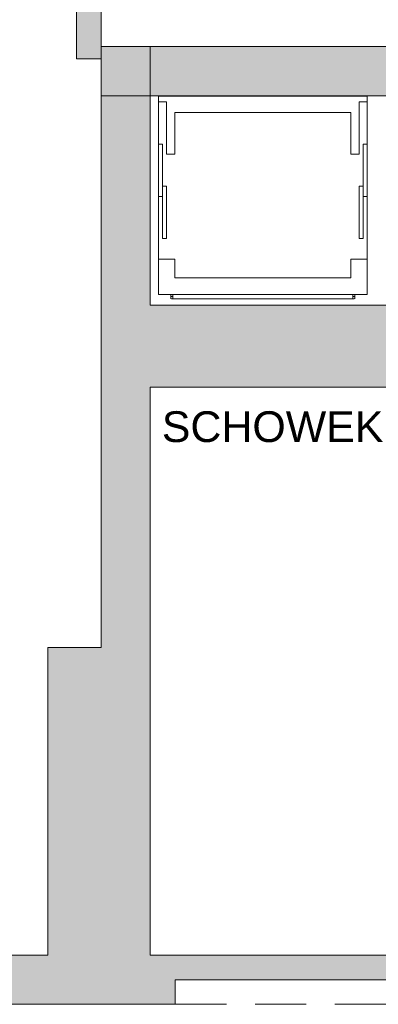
# Model space of a CAD drawing. Header units: millimetres. Extents: x 922208 to 1069538, y -182208 to -99877.
# Tile 229 of 256: x 973689 to 975441, y -133652 to -128851. Entities that reach past the tile are written whole.
import ezdxf

# ---------------------------------------------------------------- set-up
doc = ezdxf.new("R2010")
doc.units = ezdxf.units.MM
doc.header["$MEASUREMENT"] = 0
doc.linetypes.add('HIDDEN', pattern=[20, 10, -10])
doc.linetypes.add('Przerywana długa', pattern=[390, 250, -140])
for name, color, linetype, lineweight in [('IS_POWRÓT', 5, 'HIDDEN', 30), ('Nowe_0_Nr_pióra__15', 214, 'Continuous', 15), ('Nowe_199-Z Wymiary i opisy_Nr_pióra__1', 7, 'Continuous', 13), ('Nowe_220-A Ściany_Nr_pióra__19', 255, 'Continuous', 0), ('Nowe_220-A Ściany_Nr_pióra__27', 7, 'Continuous', 25), ('Nowe_450-K Stropy_Nr_pióra__21', 7, 'Continuous', 25), ('Nowe_450-K Stropy_Nr_pióra__27', 7, 'Continuous', 25)]:
    doc.layers.add(name, color=color, linetype=linetype, lineweight=lineweight)
doc.styles.add('STYL_AUTOMATYCZNY_1', font='arial.ttf')

# ---------------------------------------------------------------- blocks, each defined once
blk = doc.blocks.new('parter01')
at = {"layer": 'Nowe_220-A Ściany_Nr_pióra__19', "linetype": 'Continuous', "lineweight": 0}
for points in [[(973966.55073, -101090.02068), (973966.55073, -102490.02068), (974086.55073, -102490.02068), (974086.55073, -101090.02068)], [(974086.55073, -102430.02068), (974086.55073, -106860.02068), (974326.55073, -106860.02068), (974326.55073, -102430.02068)], [(974086.55073, -102670.02068), (975586.55073, -102670.02068), (975586.55073, -102430.02068), (974086.55073, -102430.02068)], [(974326.55073, -104090.02068), (975586.55073, -104090.02068), (975586.55073, -103690.02068), (974326.55073, -103690.02068)], [(974086.55073, -106860.02068), (974086.55073, -105360.02068), (973826.55073, -105360.02068), (973826.55073, -106860.02068)], [(972176.55077, -107100.02068), (974449.08631, -107100.02068), (974449.08631, -106860.02074), (972176.55077, -106860.02074)], [(974449.08631, -106980.02068), (975636.55073, -106980.02068), (975636.55073, -106860.02068), (974449.08631, -106860.02068)]]:
    blk.add_hatch(color=255, dxfattribs=at).paths.add_polyline_path(points)
at = {"layer": 'Nowe_0_Nr_pióra__15', "color": 214, "linetype": 'Continuous', "lineweight": 0}
for p, q in [((974366.55073, -102699.18735), (974366.55073, -102671.02068)), ((975386.55073, -102671.02068), (974366.55073, -102671.02068)), ((974406.55073, -102699.18735), (974366.55073, -102699.18735)), ((974366.55073, -102954.85402), (974366.55073, -102699.18735)), ((974406.55073, -102954.85402), (974406.55073, -102699.18735)), ((975346.55073, -102954.85402), (975346.55073, -102699.18735)), ((975346.55073, -102699.18735), (975386.55073, -102699.18735)), ((975386.55073, -102699.18735), (975386.55073, -102671.02068)), ((975386.55073, -102954.85402), (975386.55073, -102699.18735)), ((974446.55073, -102751.02068), (974446.55073, -102954.85402)), ((974446.55073, -102751.02068), (975306.55073, -102751.02068)), ((975306.55073, -102751.02068), (975306.55073, -102954.85402)), ((974366.55073, -102954.85402), (974366.55073, -103466.18735)), ((974446.55073, -102954.85402), (974406.55073, -102954.85402)), ((975306.55073, -102954.85402), (975346.55073, -102954.85402)), ((975386.55073, -102954.85402), (975386.55073, -103466.18735)), ((974366.55073, -103638.02068), (974366.55073, -103466.18735)), ((974366.55073, -103466.18735), (974446.55073, -103466.18735)), ((974446.55073, -103466.18735), (974446.55073, -103558.02068)), ((975386.55073, -103466.18735), (975306.55073, -103466.18735)), ((975306.55073, -103466.18735), (975306.55073, -103558.02068)), ((975386.55073, -103638.02068), (975386.55073, -103466.18735)), ((974446.55073, -103558.02068), (975306.55073, -103558.02068)), ((975386.55073, -103638.02068), (974366.55073, -103638.02068)), ((974426.55073, -103639.02068), (974426.55073, -103659.02068)), ((974426.55073, -103649.02068), (974433.2174, -103649.02068)), ((975323.2174, -103639.02068), (974429.88406, -103639.02068)), ((975323.2174, -103659.02068), (974429.88406, -103659.02068)), ((974436.55073, -103639.02068), (974436.55073, -103659.02068)), ((975316.55073, -103639.02068), (975316.55073, -103659.02068)), ((975326.55073, -103649.02068), (975319.88406, -103649.02068)), ((975326.55073, -103639.02068), (975326.55073, -103659.02068))]:
    blk.add_line(p, q, dxfattribs=at)
for points in [[(974366.55073, -102904.85402), (974366.55073, -103160.52068), (974386.55073, -103160.52068), (974386.55073, -102904.85402)], [(975386.55073, -102904.85402), (975386.55073, -103160.52068), (975366.55073, -103160.52068), (975366.55073, -102904.85402)], [(974386.55073, -103110.52068), (974386.55073, -103366.18735), (974406.55073, -103366.18735), (974406.55073, -103110.52068)], [(975366.55073, -103110.52068), (975366.55073, -103366.18735), (975346.55073, -103366.18735), (975346.55073, -103110.52068)]]:
    blk.add_lwpolyline(points, close=True, dxfattribs=at)
at = {"layer": 'Nowe_220-A Ściany_Nr_pióra__27', "color": 7, "linetype": 'Continuous', "lineweight": 0}
for points in [[(973966.55073, -101090.02068), (973966.55073, -102490.02068)], [(974086.55073, -102430.02068), (974086.55073, -101090.02068)], [(974086.55073, -102430.02068), (974086.55073, -105360.02068)], [(975586.55073, -102430.02068), (974086.55073, -102430.02068)], [(974326.55073, -103690.02068), (974326.55073, -102430.02068)], [(974086.55073, -102490.02068), (974086.55073, -102670.02068)], [(974086.55073, -102670.02068), (975586.55073, -102670.02068)], [(975586.55073, -103690.02068), (974326.55073, -103690.02068)], [(974326.55073, -106860.02068), (974326.55073, -104090.02068)], [(974326.55073, -104090.02068), (975586.55073, -104090.02068)], [(974086.55073, -105360.02068), (973826.55073, -105360.02068)], [(973826.55073, -105360.02068), (973826.55073, -106860.02068)], [(973826.55073, -106860.02068), (972176.55067, -106860.02068)], [(974449.08631, -106860.02068), (974326.55073, -106860.02068)], [(975576.55073, -106860.02068), (974449.08631, -106860.02068)], [(974449.08631, -106980.02068), (974449.08631, -107100.02068)], [(974449.08631, -106980.02068), (975636.55073, -106980.02068)], [(972176.55073, -107100.02068), (974449.08631, -107100.02068)]]:
    blk.add_lwpolyline(points, dxfattribs=at)
at = {"layer": 'Nowe_450-K Stropy_Nr_pióra__21', "color": 7, "linetype": 'Przerywana długa', "lineweight": 0, "flags": 128}
blk.add_lwpolyline([(974449.08631, -107100.02068), (979821.47731, -107100.02068)], dxfattribs=at)
at = {"layer": 'Nowe_450-K Stropy_Nr_pióra__27', "color": 7, "linetype": 'Continuous', "lineweight": 0, "flags": 128}
blk.add_lwpolyline([(973966.55073, -102490.02068), (974086.55073, -102490.02068)], dxfattribs=at)
at = {"layer": 'Nowe_199-Z Wymiary i opisy_Nr_pióra__1', "color": 7, "linetype": 'Continuous', "lineweight": 0, "insert": (974383.23088, -104208.09961), "char_height": 150, "attachment_point": 1, "style": 'STYL_AUTOMATYCZNY_1'}
blk.add_mtext('\\A1;{\\pql;\\fArial|b0|i0|c238|p0;\\W1.000000;SCHOWEK}', dxfattribs=at)

msp = doc.modelspace()

# ---------------------------------------------------------------- block references
at = {"layer": 'IS_POWRÓT', "color": 27, "linetype": 'ByBlock', "lineweight": 30}
msp.add_blockref('parter01', (0, -26552.1), dxfattribs=at)

doc.saveas('drawing.dxf')
